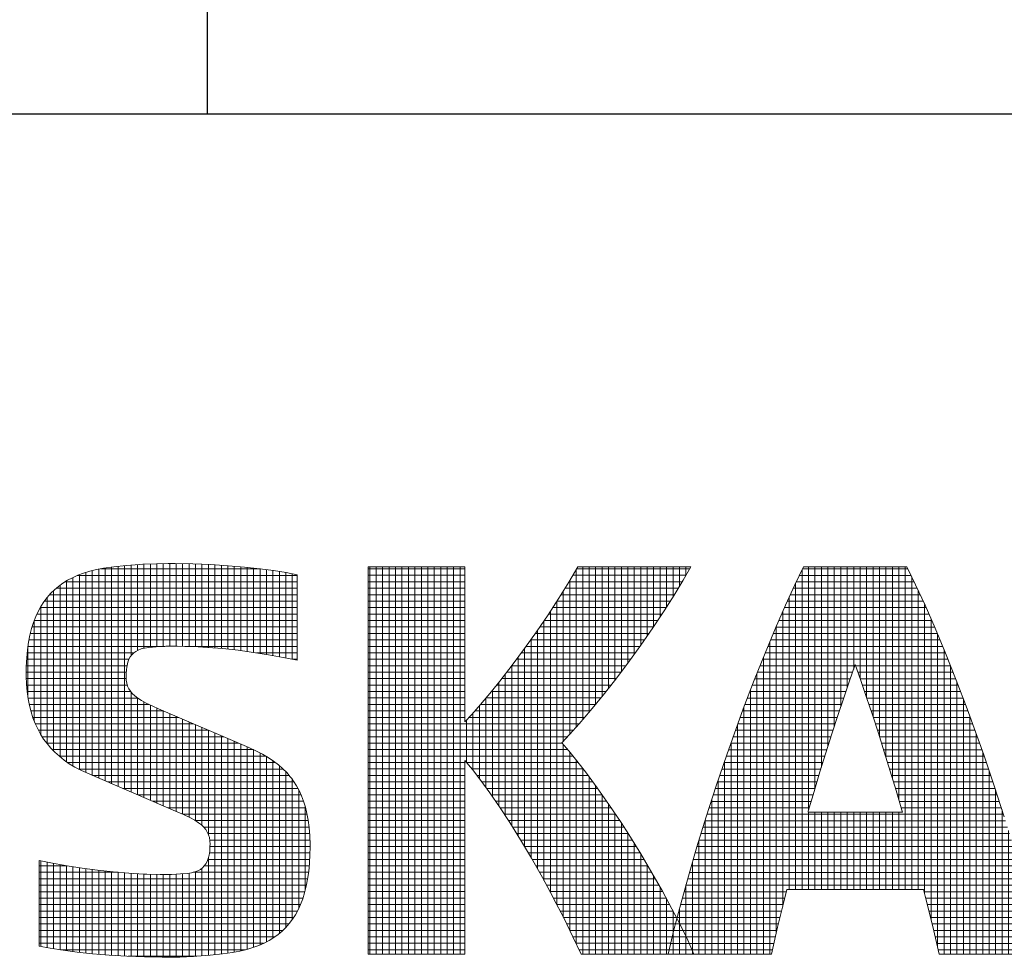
# Model space of a CAD drawing. Header units: millimetres. Extents: x 0 to 1300, y 0 to 891.
# Tile 3 of 127: x 486 to 532, y 51 to 94. Entities that reach past the tile are written whole.
import ezdxf

# ---------------------------------------------------------------- set-up
doc = ezdxf.new("R2010")
doc.units = ezdxf.units.MM
doc.header["$LTSCALE"] = 0.545669
doc.layers.add('NoLayerName_001', color=7, linetype='Continuous')

# ---------------------------------------------------------------- blocks, each defined once
blk = doc.blocks.new('*X50')
at = {"color": 2, "linetype": 'Continuous', "lineweight": 13}
for p, q in [((0.925, 2.861), (0.925, 5.961)), ((1.025, 2.818), (1.025, 5.989)), ((1.125, 2.775), (1.125, 6.011)), ((1.152, 6.016), (3.634, 6.016)), ((1.225, 2.732), (1.225, 6.028)), ((1.325, 2.689), (1.325, 6.042)), ((1.425, 2.646), (1.425, 6.054)), ((1.525, 2.603), (1.525, 6.065)), ((1.625, 4.668), (1.625, 6.073)), ((1.725, 4.752), (1.725, 6.081)), ((1.825, 4.786), (1.825, 6.088)), ((1.925, 4.802), (1.925, 6.092)), ((2.025, 4.81), (2.025, 6.097)), ((2.125, 4.815), (2.125, 6.098)), ((2.225, 4.817), (2.225, 6.099)), ((2.325, 4.818), (2.325, 6.099)), ((2.425, 4.817), (2.425, 6.097)), ((2.525, 4.814), (2.525, 6.095)), ((2.625, 4.81), (2.625, 6.092)), ((2.725, 4.805), (2.725, 6.087)), ((2.825, 4.799), (2.825, 6.083)), ((2.925, 4.79), (2.925, 6.078)), ((3.025, 4.782), (3.025, 6.071)), ((3.125, 4.772), (3.125, 6.065)), ((3.225, 4.761), (3.225, 6.057)), ((3.325, 4.75), (3.325, 6.048)), ((3.425, 4.736), (3.425, 6.039)), ((3.525, 4.723), (3.525, 6.028)), ((3.625, 4.707), (3.625, 6.017)), ((3.725, 4.692), (3.725, 6.004)), ((3.825, 4.674), (3.825, 5.99)), ((3.925, 4.656), (3.925, 5.974)), ((4.025, 4.636), (4.025, 5.958)), ((0.604, 5.816), (4.2, 5.816)), ((0.625, 3.029), (0.625, 5.829)), ((0.725, 2.964), (0.725, 5.883)), ((0.798, 5.916), (4.2, 5.916)), ((0.825, 2.909), (0.825, 5.926)), ((4.125, 4.615), (4.125, 5.939)), ((0.425, 3.196), (0.425, 5.678)), ((0.467, 5.716), (4.2, 5.716)), ((0.525, 3.105), (0.525, 5.762)), ((0.283, 5.516), (4.2, 5.516)), ((0.325, 3.308), (0.325, 5.571)), ((0.363, 5.616), (4.2, 5.616)), ((0.219, 5.416), (4.2, 5.416)), ((0.225, 3.454), (0.225, 5.426)), ((0.125, 3.66), (0.125, 5.213)), ((0.126, 5.216), (4.2, 5.216)), ((0.168, 5.316), (4.2, 5.316)), ((0.092, 5.116), (4.199, 5.116)), ((0.044, 4.916), (4.199, 4.916)), ((0.065, 5.016), (4.199, 5.016)), ((0.025, 4.045), (0.025, 4.796)), ((0.027, 4.816), (2.147, 4.816)), ((2.458, 4.816), (4.199, 4.816)), ((0.007, 4.616), (1.594, 4.616)), ((0.015, 4.716), (1.669, 4.716)), ((3.572, 4.716), (4.199, 4.716)), ((4.123, 4.616), (4.199, 4.616)), ((0.002, 4.516), (1.563, 4.516)), ((0, 4.416), (1.552, 4.416)), ((0.002, 4.316), (1.551, 4.316)), ((0.006, 4.216), (1.569, 4.216)), ((0.015, 4.116), (1.62, 4.116)), ((0.029, 4.016), (1.727, 4.016)), ((1.625, 2.561), (1.625, 4.11)), ((1.725, 2.518), (1.725, 4.017)), ((0.048, 3.916), (1.904, 3.916)), ((0.072, 3.816), (2.128, 3.816)), ((1.825, 2.475), (1.825, 3.956)), ((1.925, 2.432), (1.925, 3.906)), ((2.025, 2.389), (2.025, 3.86)), ((2.125, 2.346), (2.125, 3.817)), ((0.103, 3.716), (2.361, 3.716)), ((2.225, 2.303), (2.225, 3.774)), ((2.325, 2.261), (2.325, 3.732)), ((2.425, 2.217), (2.425, 3.689)), ((0.142, 3.616), (2.595, 3.616)), ((0.19, 3.516), (2.828, 3.516)), ((2.525, 2.17), (2.525, 3.646)), ((2.625, 2.115), (2.625, 3.603)), ((2.725, 2.042), (2.725, 3.56)), ((2.825, 1.902), (2.825, 3.517)), ((0.249, 3.416), (3.061, 3.416)), ((2.925, 0.04), (2.925, 3.474)), ((3.025, 0.051), (3.025, 3.431)), ((3.125, 0.064), (3.125, 3.389)), ((0.319, 3.316), (3.294, 3.316)), ((0.406, 3.216), (3.523, 3.216)), ((3.225, 0.079), (3.225, 3.346)), ((3.325, 0.098), (3.325, 3.303)), ((3.425, 0.123), (3.425, 3.26)), ((3.525, 0.153), (3.525, 3.215)), ((0.511, 3.116), (3.713, 3.116)), ((3.625, 0.192), (3.625, 3.165)), ((3.725, 0.239), (3.725, 3.109)), ((0.644, 3.016), (3.863, 3.016)), ((0.812, 2.916), (3.982, 2.916)), ((3.825, 0.297), (3.825, 3.044)), ((3.925, 0.37), (3.925, 2.967)), ((1.029, 2.816), (4.076, 2.816)), ((4.025, 0.462), (4.025, 2.873)), ((4.125, 0.585), (4.125, 2.755)), ((1.262, 2.716), (4.152, 2.716)), ((1.496, 2.616), (4.212, 2.616)), ((1.729, 2.516), (4.261, 2.516)), ((4.225, 0.757), (4.225, 2.593)), ((1.962, 2.416), (4.3, 2.416)), ((2.196, 2.316), (4.33, 2.316)), ((4.325, 1.035), (4.325, 2.336)), ((2.427, 2.216), (4.354, 2.216)), ((2.623, 2.116), (4.371, 2.116)), ((2.752, 2.016), (4.384, 2.016)), ((2.819, 1.916), (4.392, 1.916)), ((2.845, 1.816), (4.397, 1.816)), ((2.849, 1.716), (4.399, 1.716)), ((2.825, 0.03), (2.825, 1.538)), ((2.841, 1.616), (4.398, 1.616)), ((0.2, 1.416), (0.631, 1.416)), ((0.225, 0.17), (0.225, 1.494)), ((0.325, 0.151), (0.325, 1.474)), ((0.425, 0.133), (0.425, 1.453)), ((0.525, 0.117), (0.525, 1.435)), ((0.625, 0.103), (0.625, 1.417)), ((0.725, 0.089), (0.725, 1.401)), ((0.825, 0.077), (0.825, 1.386)), ((2.725, 0.022), (2.725, 1.38)), ((2.762, 1.416), (4.387, 1.416)), ((2.817, 1.516), (4.394, 1.516)), ((0.2, 1.316), (1.428, 1.316)), ((0.925, 0.066), (0.925, 1.372)), ((1.025, 0.056), (1.025, 1.359)), ((1.125, 0.047), (1.125, 1.346)), ((1.225, 0.039), (1.225, 1.335)), ((1.325, 0.031), (1.325, 1.325)), ((1.425, 0.025), (1.425, 1.316)), ((1.525, 0.019), (1.525, 1.308)), ((1.625, 0.014), (1.625, 1.301)), ((1.725, 0.01), (1.725, 1.295)), ((1.825, 0.006), (1.825, 1.289)), ((1.925, 0.004), (1.925, 1.286)), ((2.025, 0.002), (2.025, 1.284)), ((2.125, 0), (2.125, 1.283)), ((2.225, 0), (2.225, 1.284)), ((2.325, 0.002), (2.325, 1.287)), ((2.425, 0.005), (2.425, 1.293)), ((2.525, 0.009), (2.525, 1.303)), ((2.587, 1.316), (4.377, 1.316)), ((2.625, 0.014), (2.625, 1.327)), ((0.2, 1.216), (4.363, 1.216)), ((0.2, 1.116), (4.344, 1.116)), ((0.2, 1.016), (4.32, 1.016)), ((0.2, 0.916), (4.289, 0.916)), ((0.2, 0.816), (4.252, 0.816)), ((0.2, 0.716), (4.204, 0.716)), ((0.2, 0.616), (4.145, 0.616)), ((0.2, 0.516), (4.072, 0.516)), ((0.2, 0.416), (3.977, 0.416)), ((0.2, 0.316), (3.853, 0.316)), ((0.2, 0.216), (3.679, 0.216)), ((0.533, 0.116), (3.397, 0.116)), ((1.58, 0.016), (2.647, 0.016))]:
    blk.add_line(p, q, dxfattribs=at)
blk = doc.blocks.new('*X51')
at = {"color": 2, "linetype": 'Continuous', "lineweight": 13}
for p, q in [((0, 5.967), (1.5, 5.967)), ((0.025, 0), (0.025, 5.999)), ((0.125, 0), (0.125, 5.999)), ((0.225, 0), (0.225, 5.999)), ((0.325, 0), (0.325, 5.999)), ((0.425, 0), (0.425, 5.999)), ((0.525, 0), (0.525, 5.999)), ((0.625, 0), (0.625, 5.999)), ((0.725, 0), (0.725, 5.999)), ((0.825, 0), (0.825, 5.999)), ((0.925, 0), (0.925, 5.999)), ((1.025, 0), (1.025, 5.999)), ((1.125, 0), (1.125, 5.999)), ((1.225, 0), (1.225, 5.999)), ((1.325, 0), (1.325, 5.999)), ((1.425, 0), (1.425, 5.999)), ((3.225, 3.515), (3.225, 5.957)), ((3.23, 5.967), (4.981, 5.967)), ((3.325, 3.629), (3.325, 6)), ((3.425, 3.746), (3.425, 6)), ((3.525, 3.867), (3.525, 6)), ((3.625, 3.989), (3.625, 6)), ((3.725, 4.116), (3.725, 6)), ((3.825, 4.244), (3.825, 6)), ((3.925, 4.376), (3.925, 6)), ((4.025, 4.508), (4.025, 6)), ((4.125, 4.646), (4.125, 6)), ((4.225, 4.784), (4.225, 6)), ((4.325, 4.928), (4.325, 6)), ((4.425, 5.072), (4.425, 6)), ((4.525, 5.223), (4.525, 6)), ((4.625, 5.376), (4.625, 6)), ((4.725, 5.533), (4.725, 6)), ((4.825, 5.698), (4.825, 6)), ((4.925, 5.868), (4.925, 6)), ((0, 5.867), (1.5, 5.867)), ((3.172, 5.867), (4.924, 5.867)), ((0, 5.767), (1.5, 5.767)), ((0, 5.667), (1.5, 5.667)), ((3.051, 5.667), (4.806, 5.667)), ((3.113, 5.767), (4.866, 5.767)), ((3.125, 3.404), (3.125, 5.787)), ((0, 5.567), (1.5, 5.567)), ((2.989, 5.567), (4.746, 5.567)), ((3.025, 3.3), (3.025, 5.624)), ((0, 5.467), (1.5, 5.467)), ((0, 5.367), (1.5, 5.367)), ((2.861, 5.367), (4.619, 5.367)), ((2.925, 0.768), (2.925, 5.465)), ((2.926, 5.467), (4.683, 5.467)), ((0, 5.267), (1.5, 5.267)), ((2.796, 5.267), (4.554, 5.267)), ((2.825, 0.957), (2.825, 5.311)), ((0, 5.167), (1.5, 5.167)), ((0, 5.067), (1.5, 5.067)), ((2.66, 5.067), (4.421, 5.067)), ((2.725, 1.141), (2.725, 5.161)), ((2.728, 5.167), (4.487, 5.167)), ((0, 4.967), (1.5, 4.967)), ((2.592, 4.967), (4.352, 4.967)), ((2.625, 1.319), (2.625, 5.014)), ((0, 4.867), (1.5, 4.867)), ((0, 4.767), (1.5, 4.767)), ((2.425, 1.663), (2.425, 4.732)), ((2.449, 4.767), (4.212, 4.767)), ((2.521, 4.867), (4.282, 4.867)), ((2.525, 1.495), (2.525, 4.873)), ((0, 4.667), (1.5, 4.667)), ((2.325, 1.829), (2.325, 4.597)), ((2.376, 4.667), (4.14, 4.667)), ((0, 4.567), (1.5, 4.567)), ((0, 4.467), (1.5, 4.467)), ((2.225, 1.989), (2.225, 4.463)), ((2.228, 4.467), (3.993, 4.467)), ((2.302, 4.567), (4.067, 4.567)), ((0, 4.367), (1.5, 4.367)), ((2.125, 2.144), (2.125, 4.334)), ((2.15, 4.367), (3.918, 4.367)), ((0, 4.267), (1.5, 4.267)), ((0, 4.167), (1.5, 4.167)), ((1.994, 4.167), (3.765, 4.167)), ((2.025, 2.296), (2.025, 4.205)), ((2.073, 4.267), (3.842, 4.267)), ((0, 4.067), (1.5, 4.067)), ((1.913, 4.067), (3.686, 4.067)), ((1.925, 2.442), (1.925, 4.081)), ((0, 3.967), (1.5, 3.967)), ((0, 3.867), (1.5, 3.867)), ((1.725, 2.718), (1.725, 3.844)), ((1.745, 3.867), (3.524, 3.867)), ((1.825, 2.582), (1.825, 3.962)), ((1.829, 3.967), (3.606, 3.967)), ((0, 3.767), (1.5, 3.767)), ((0, 3.667), (1.5, 3.667)), ((1.564, 3.667), (3.357, 3.667)), ((1.625, 2.848), (1.625, 3.732)), ((1.656, 3.767), (3.443, 3.767)), ((0, 3.567), (3.271, 3.567)), ((1.525, 2.969), (1.525, 3.625)), ((0, 3.467), (3.181, 3.467)), ((0, 3.367), (3.088, 3.367)), ((0, 3.267), (3.007, 3.267)), ((3.025, 0.574), (3.025, 3.246)), ((0, 3.167), (3.095, 3.167)), ((0, 3.067), (3.177, 3.067)), ((3.125, 0.371), (3.125, 3.131)), ((0, 2.967), (1.5, 2.967)), ((1.527, 2.967), (3.258, 2.967)), ((3.225, 0.161), (3.225, 3.009)), ((0, 2.867), (1.5, 2.867)), ((0, 2.767), (1.5, 2.767)), ((1.61, 2.867), (3.335, 2.867)), ((1.688, 2.767), (3.411, 2.767)), ((3.325, 0), (3.325, 2.88)), ((3.425, 0), (3.425, 2.748)), ((0, 2.667), (1.5, 2.667)), ((1.764, 2.667), (3.484, 2.667)), ((3.525, 0), (3.525, 2.611)), ((0, 2.567), (1.5, 2.567)), ((0, 2.467), (1.5, 2.467)), ((1.836, 2.567), (3.557, 2.567)), ((1.908, 2.467), (3.627, 2.467)), ((3.625, 0), (3.625, 2.47)), ((0, 2.367), (1.5, 2.367)), ((1.977, 2.367), (3.697, 2.367)), ((3.725, 0), (3.725, 2.327)), ((0, 2.267), (1.5, 2.267)), ((0, 2.167), (1.5, 2.167)), ((2.045, 2.267), (3.765, 2.267)), ((2.11, 2.167), (3.832, 2.167)), ((3.825, 0), (3.825, 2.177)), ((0, 2.067), (1.5, 2.067)), ((2.176, 2.067), (3.899, 2.067)), ((3.925, 0), (3.925, 2.027)), ((0, 1.967), (1.5, 1.967)), ((0, 1.867), (1.5, 1.867)), ((2.239, 1.967), (3.964, 1.967)), ((2.301, 1.867), (4.029, 1.867)), ((4.025, 0), (4.025, 1.872)), ((0, 1.767), (1.5, 1.767)), ((2.363, 1.767), (4.091, 1.767)), ((4.125, 0), (4.125, 1.713)), ((0, 1.667), (1.5, 1.667)), ((0, 1.567), (1.5, 1.567)), ((2.423, 1.667), (4.154, 1.667)), ((2.482, 1.567), (4.216, 1.567)), ((4.225, 0), (4.225, 1.552)), ((0, 1.467), (1.5, 1.467)), ((2.541, 1.467), (4.276, 1.467)), ((4.325, 0), (4.325, 1.384)), ((0, 1.367), (1.5, 1.367)), ((0, 1.267), (1.5, 1.267)), ((2.598, 1.367), (4.335, 1.367)), ((2.655, 1.267), (4.395, 1.267)), ((0, 1.167), (1.5, 1.167)), ((2.711, 1.167), (4.452, 1.167)), ((4.425, 0), (4.425, 1.214)), ((0, 1.067), (1.5, 1.067)), ((0, 0.967), (1.5, 0.967)), ((2.765, 1.067), (4.509, 1.067)), ((2.82, 0.967), (4.566, 0.967)), ((4.525, 0), (4.525, 1.039)), ((0, 0.867), (1.5, 0.867)), ((0, 0.767), (1.5, 0.767)), ((2.874, 0.867), (4.62, 0.867)), ((2.926, 0.767), (4.674, 0.767)), ((4.625, 0), (4.625, 0.858)), ((0, 0.667), (1.5, 0.667)), ((2.977, 0.667), (4.728, 0.667)), ((4.725, 0.315), (4.725, 0.672)), ((0, 0.567), (1.5, 0.567)), ((0, 0.467), (1.5, 0.467)), ((3.029, 0.567), (4.779, 0.567)), ((3.078, 0.467), (4.763, 0.467)), ((0, 0.367), (1.5, 0.367)), ((3.127, 0.367), (4.737, 0.367)), ((0, 0.267), (1.5, 0.267)), ((0, 0.167), (1.5, 0.167)), ((3.176, 0.267), (4.713, 0.267)), ((3.222, 0.167), (4.689, 0.167)), ((0, 0.067), (1.5, 0.067)), ((3.269, 0.067), (4.665, 0.067))]:
    blk.add_line(p, q, dxfattribs=at)
blk = doc.blocks.new('*X53')
at = {"color": 2, "linetype": 'Continuous', "lineweight": 13}
for p, q in [((0.098, 0.466), (0.165, 0.466)), ((0.16, 0), (0.16, 0.477)), ((0.06, 0), (0.06, 0.315)), ((0.072, 0.366), (0.214, 0.366)), ((0.024, 0.166), (0.309, 0.166)), ((0.048, 0.266), (0.263, 0.266)), ((0.26, 0), (0.26, 0.272)), ((0, 0.066), (0.355, 0.066)), ((0.36, 0), (0.36, 0.055))]:
    blk.add_line(p, q, dxfattribs=at)
blk = doc.blocks.new('*X55')
at = {"color": 2, "linetype": 'Continuous', "lineweight": 13}
for p, q in [((1.944, 5.966), (3.577, 5.966)), ((2.036, 2.223), (2.036, 6)), ((2.136, 2.563), (2.136, 6)), ((2.236, 2.893), (2.236, 6)), ((2.336, 3.214), (2.336, 6)), ((2.436, 3.527), (2.436, 6)), ((2.536, 3.831), (2.536, 6)), ((2.636, 4.127), (2.636, 6)), ((2.736, 4.415), (2.736, 6)), ((2.836, 4.268), (2.836, 6)), ((2.936, 3.977), (2.936, 6)), ((3.036, 3.677), (3.036, 6)), ((3.136, 3.368), (3.136, 6)), ((3.236, 3.05), (3.236, 6)), ((3.336, 2.724), (3.336, 6)), ((3.436, 2.389), (3.436, 6)), ((3.536, 0.999), (3.536, 6)), ((1.895, 5.866), (3.625, 5.866)), ((1.936, 0.999), (1.936, 5.95)), ((3.636, 0.999), (3.636, 5.844)), ((1.8, 5.666), (3.721, 5.666)), ((1.836, 0.999), (1.836, 5.744)), ((1.847, 5.766), (3.674, 5.766)), ((1.736, 0.999), (1.736, 5.528)), ((1.754, 5.566), (3.767, 5.566)), ((3.736, 0.999), (3.736, 5.634)), ((1.662, 5.366), (3.858, 5.366)), ((1.708, 5.466), (3.813, 5.466)), ((3.836, 0.935), (3.836, 5.416)), ((1.619, 5.266), (3.902, 5.266)), ((1.636, 0.739), (1.636, 5.306)), ((3.936, 0.531), (3.936, 5.189)), ((1.531, 5.066), (3.989, 5.066)), ((1.536, 0.328), (1.536, 5.078)), ((1.575, 5.166), (3.946, 5.166)), ((1.489, 4.966), (4.032, 4.966)), ((4.036, 0.105), (4.036, 4.956)), ((1.405, 4.766), (4.115, 4.766)), ((1.436, 0), (1.436, 4.839)), ((1.447, 4.866), (4.073, 4.866)), ((1.336, 0), (1.336, 4.597)), ((1.364, 4.666), (4.157, 4.666)), ((4.136, 0), (4.136, 4.716)), ((1.284, 4.466), (2.754, 4.466)), ((1.324, 4.566), (4.197, 4.566)), ((2.766, 4.466), (4.236, 4.466)), ((4.236, 0), (4.236, 4.468)), ((1.236, 0), (1.236, 4.346)), ((1.244, 4.366), (2.719, 4.366)), ((2.801, 4.366), (4.276, 4.366)), ((1.166, 4.166), (2.649, 4.166)), ((1.204, 4.266), (2.684, 4.266)), ((2.836, 4.266), (4.316, 4.266)), ((2.871, 4.166), (4.355, 4.166)), ((4.336, 0), (4.336, 4.216)), ((1.128, 4.066), (2.615, 4.066)), ((1.136, 0), (1.136, 4.088)), ((2.905, 4.066), (4.393, 4.066)), ((1.036, 0), (1.036, 3.826)), ((1.051, 3.866), (2.548, 3.866)), ((1.09, 3.966), (2.581, 3.966)), ((2.939, 3.966), (4.431, 3.966)), ((2.973, 3.866), (4.469, 3.866)), ((4.436, 0), (4.436, 3.953)), ((0.977, 3.666), (2.481, 3.666)), ((1.014, 3.766), (2.514, 3.766)), ((3.006, 3.766), (4.507, 3.766)), ((3.039, 3.666), (4.543, 3.666)), ((4.536, 0), (4.536, 3.686)), ((0.936, 0), (0.936, 3.553)), ((0.941, 3.566), (2.449, 3.566)), ((3.072, 3.566), (4.579, 3.566)), ((0.868, 3.366), (2.384, 3.366)), ((0.905, 3.466), (2.416, 3.466)), ((3.104, 3.466), (4.616, 3.466)), ((3.136, 3.366), (4.652, 3.366)), ((4.636, 0), (4.636, 3.412)), ((0.832, 3.266), (2.352, 3.266)), ((0.836, 0), (0.836, 3.276)), ((3.168, 3.266), (4.688, 3.266)), ((0.762, 3.066), (2.29, 3.066)), ((0.797, 3.166), (2.321, 3.166)), ((3.2, 3.166), (4.723, 3.166)), ((3.231, 3.066), (4.758, 3.066)), ((4.736, 0), (4.736, 3.13)), ((0.728, 2.966), (2.259, 2.966)), ((0.736, 0), (0.736, 2.989)), ((3.262, 2.966), (4.792, 2.966)), ((0.66, 2.766), (2.197, 2.766)), ((0.694, 2.866), (2.228, 2.866)), ((3.293, 2.866), (4.826, 2.866)), ((3.323, 2.766), (4.86, 2.766)), ((4.836, 0), (4.836, 2.838)), ((0.626, 2.666), (2.167, 2.666)), ((0.636, 0), (0.636, 2.695)), ((3.353, 2.666), (4.894, 2.666)), ((0.56, 2.466), (2.107, 2.466)), ((0.593, 2.566), (2.137, 2.566)), ((3.383, 2.566), (4.928, 2.566)), ((3.413, 2.466), (4.96, 2.466)), ((4.936, 0), (4.936, 2.541)), ((0.528, 2.366), (2.078, 2.366)), ((0.536, 0), (0.536, 2.391)), ((3.442, 2.366), (4.993, 2.366)), ((0.463, 2.166), (5.058, 2.166)), ((0.495, 2.266), (2.049, 2.266)), ((2.036, 0.999), (2.036, 2.199)), ((2.136, 0.999), (2.136, 2.199)), ((2.236, 0.999), (2.236, 2.199)), ((2.336, 0.999), (2.336, 2.199)), ((2.436, 0.999), (2.436, 2.199)), ((2.536, 0.999), (2.536, 2.199)), ((2.636, 0.999), (2.636, 2.199)), ((2.736, 0.999), (2.736, 2.199)), ((2.836, 0.999), (2.836, 2.199)), ((2.936, 0.999), (2.936, 2.199)), ((3.036, 0.999), (3.036, 2.199)), ((3.136, 0.999), (3.136, 2.199)), ((3.236, 0.999), (3.236, 2.199)), ((3.336, 0.999), (3.336, 2.199)), ((3.436, 0.999), (3.436, 2.199)), ((3.472, 2.266), (5.025, 2.266)), ((5.036, 0), (5.036, 2.233)), ((0.431, 2.066), (5.089, 2.066)), ((0.436, 0), (0.436, 2.081)), ((0.37, 1.866), (5.151, 1.866)), ((0.401, 1.966), (5.12, 1.966)), ((5.136, 0), (5.136, 1.914)), ((0.336, 0), (0.336, 1.757)), ((0.339, 1.766), (5.182, 1.766)), ((0.279, 1.566), (5.242, 1.566)), ((0.308, 1.666), (5.213, 1.666)), ((5.236, 0), (5.236, 1.587)), ((0.236, 0.055), (0.236, 1.421)), ((0.249, 1.466), (5.271, 1.466)), ((0.191, 1.266), (5.33, 1.266)), ((0.22, 1.366), (5.3, 1.366)), ((5.336, 0), (5.336, 1.245)), ((0.136, 0.272), (0.136, 1.072)), ((0.162, 1.166), (5.358, 1.166)), ((0.107, 0.966), (1.693, 0.966)), ((0.134, 1.066), (5.386, 1.066)), ((3.828, 0.966), (5.414, 0.966)), ((0.052, 0.766), (1.643, 0.766)), ((0.079, 0.866), (1.667, 0.866)), ((3.853, 0.866), (5.441, 0.866)), ((3.878, 0.766), (5.469, 0.766)), ((5.436, 0), (5.436, 0.886)), ((0.026, 0.666), (1.618, 0.666)), ((0.036, 0.477), (0.036, 0.705)), ((3.902, 0.666), (5.495, 0.666)), ((0, 0.566), (1.593, 0.566)), ((0.041, 0.466), (1.569, 0.466)), ((3.927, 0.566), (5.52, 0.566)), ((3.952, 0.466), (5.546, 0.466)), ((5.536, 0), (5.536, 0.506)), ((0.09, 0.366), (1.545, 0.366)), ((3.976, 0.366), (5.572, 0.366)), ((0.139, 0.266), (1.522, 0.266)), ((0.186, 0.166), (1.499, 0.166)), ((3.999, 0.266), (5.596, 0.266)), ((4.022, 0.166), (5.62, 0.166)), ((0.231, 0.066), (1.476, 0.066)), ((4.045, 0.066), (5.644, 0.066)), ((5.636, 0), (5.636, 0.101))]:
    blk.add_line(p, q, dxfattribs=at)

msp = doc.modelspace()

# ---------------------------------------------------------------- linework, layer by layer
at = {"layer": 'NoLayerName_001', "color": 7, "linetype": 'Continuous', "lineweight": 25}
for p, q in [((495, 90), (495, 163.2)), ((75, 90), (1230, 90)), ((495, 90), (1230, 90)), ((495, 90), (1230, 90))]:
    msp.add_line(p, q, dxfattribs=at)
at = {"layer": 'NoLayerName_001', "color": 2, "linetype": 'Continuous', "lineweight": 13}
for p, q in [((489.533, 68.7391), (489.2454, 68.6517)), ((489.8422, 68.8139), (489.533, 68.7391)), ((490.1751, 68.8755), (489.8422, 68.8139)), ((490.6545, 68.9422), (490.1751, 68.8755)), ((491.2242, 69.0034), (490.6545, 68.9422)), ((491.858, 69.0535), (491.2242, 69.0034)), ((492.0005, 69.0623), (491.858, 69.0535)), ((492.6297, 69.091), (492.0005, 69.0623)), ((493.1747, 69.1), (492.6297, 69.091)), ((493.5074, 69.0984), (493.1747, 69.1)), ((494.3295, 69.0815), (493.5074, 69.0984)), ((495.1588, 69.0469), (494.3295, 69.0815)), ((495.9651, 68.9961), (495.1588, 69.0469)), ((496.728, 68.9314), (495.9651, 68.9961)), ((497.4349, 68.8548), (496.728, 68.9314)), ((498.0795, 68.7686), (497.4349, 68.8548)), ((498.6592, 68.6747), (498.0795, 68.7686)), ((499.1747, 68.575), (498.6592, 68.6747)), ((506.9746, 68.9462), (502.4748, 68.9462)), ((502.4748, 68.9462), (502.4748, 50.9494)), ((506.9746, 61.7469), (506.9746, 68.9462)), ((512.2243, 68.9482), (511.8028, 68.2308)), ((517.4736, 68.9482), (512.2243, 68.9482)), ((517.1154, 68.3178), (517.4736, 68.9482)), ((522.7225, 68.9495), (522.3139, 68.1085)), ((527.5224, 68.9495), (522.7225, 68.9495)), ((527.9311, 68.1081), (527.5224, 68.9495)), ((488.4962, 68.3174), (488.2797, 68.1825)), ((488.7285, 68.4406), (488.4962, 68.3174)), ((488.9777, 68.5521), (488.7285, 68.4406)), ((489.2454, 68.6517), (488.9777, 68.5521)), ((499.1734, 64.6006), (499.1747, 68.575)), ((511.8028, 68.2308), (511.341, 67.4847)), ((516.7023, 67.6322), (517.1154, 68.3178)), ((487.8899, 67.8764), (487.7148, 67.7043)), ((488.0779, 68.0356), (487.8899, 67.8764)), ((488.2797, 68.1825), (488.0779, 68.0356)), ((522.3139, 68.1085), (521.8764, 67.1581)), ((528.3688, 67.1572), (527.9311, 68.1081)), ((487.402, 67.3198), (487.2638, 67.106)), ((487.5522, 67.5189), (487.402, 67.3198)), ((487.6319, 67.6133), (487.5522, 67.5189)), ((487.7148, 67.7043), (487.6319, 67.6133)), ((511.341, 67.4847), (510.8412, 66.7154)), ((516.2344, 66.8953), (516.7023, 67.6322)), ((487.1375, 66.8766), (487.0228, 66.6303)), ((487.2638, 67.106), (487.1375, 66.8766)), ((515.7143, 66.114), (516.2344, 66.8953)), ((521.8764, 67.1581), (521.4129, 66.0993)), ((528.8324, 66.0979), (528.3688, 67.1572)), ((487.0228, 66.6303), (486.92, 66.3657)), ((510.8412, 66.7154), (510.3078, 65.931)), ((486.8294, 66.0815), (486.7513, 65.776)), ((486.92, 66.3657), (486.8294, 66.0815)), ((510.3078, 65.931), (509.7483, 65.1436)), ((515.1481, 65.3002), (515.7143, 66.114)), ((521.4129, 66.0993), (520.9279, 64.9371)), ((529.3176, 64.9351), (528.8324, 66.0979)), ((486.7513, 65.776), (486.6865, 65.4473)), ((486.6355, 65.0937), (486.5994, 64.713)), ((486.6865, 65.4473), (486.6355, 65.0937)), ((491.5757, 64.9444), (491.6745, 65.0167)), ((491.6745, 65.0167), (491.7895, 65.078)), ((491.7895, 65.078), (491.9243, 65.1291)), ((491.9243, 65.1291), (492.0836, 65.1698)), ((492.0836, 65.1698), (492.2739, 65.1996)), ((492.2739, 65.1996), (492.6269, 65.231)), ((492.6269, 65.231), (493.0669, 65.2513)), ((493.0669, 65.2513), (493.5923, 65.2566)), ((493.5923, 65.2566), (494.1945, 65.2437)), ((494.1945, 65.2437), (494.3456, 65.2379)), ((494.3456, 65.2379), (495.0199, 65.2001)), ((495.0199, 65.2001), (495.7232, 65.1422)), ((495.7232, 65.1422), (496.4383, 65.0654)), ((496.4383, 65.0654), (497.1509, 64.971)), ((509.7483, 65.1436), (509.1742, 64.3696)), ((514.5467, 64.471), (515.1481, 65.3002)), ((486.5994, 64.713), (486.579, 64.3031)), ((491.3059, 64.5156), (491.3563, 64.6482)), ((491.3563, 64.6482), (491.4175, 64.7617)), ((491.4175, 64.7617), (491.4903, 64.8598)), ((491.4903, 64.8598), (491.5757, 64.9444)), ((497.1509, 64.971), (497.8496, 64.8609)), ((497.8496, 64.8609), (498.5258, 64.7369)), ((498.5258, 64.7369), (499.1734, 64.6006)), ((520.9279, 64.9371), (520.4272, 63.6808)), ((529.8185, 63.6783), (529.3176, 64.9351)), ((486.579, 64.3031), (486.5748, 64.0003)), ((491.2252, 63.9523), (491.2392, 64.1743)), ((491.2392, 64.1743), (491.2666, 64.3596)), ((491.2666, 64.3596), (491.3059, 64.5156)), ((509.1742, 64.3696), (508.6025, 63.6316)), ((513.9262, 63.6497), (514.5467, 64.471)), ((524.857, 63.6463), (525.1218, 64.4009)), ((525.1218, 64.4009), (525.384, 63.6554)), ((486.5748, 64.0003), (486.5758, 63.8714)), ((486.5758, 63.8714), (486.59, 63.4974)), ((491.2238, 63.8503), (491.2252, 63.9523)), ((491.2321, 63.684), (491.2238, 63.8503)), ((491.256, 63.5371), (491.2321, 63.684)), ((508.6025, 63.6316), (508.2108, 63.1455)), ((513.4006, 62.9802), (513.9262, 63.6497)), ((520.4272, 63.6808), (519.918, 62.3444)), ((524.5871, 62.8569), (524.857, 63.6463)), ((525.384, 63.6554), (525.6513, 62.8749)), ((530.3278, 62.3415), (529.8185, 63.6783)), ((486.59, 63.4974), (486.6205, 63.1457)), ((491.295, 63.4045), (491.256, 63.5371)), ((491.3203, 63.3421), (491.295, 63.4045)), ((491.3497, 63.282), (491.3203, 63.3421)), ((491.4206, 63.1682), (491.3497, 63.282)), ((486.6205, 63.1457), (486.6666, 62.8143)), ((486.6666, 62.8143), (486.7276, 62.5017)), ((491.5098, 63.0595), (491.4206, 63.1682)), ((491.6211, 62.9528), (491.5098, 63.0595)), ((491.7602, 62.845), (491.6211, 62.9528)), ((491.9358, 62.7322), (491.7602, 62.845)), ((492.1617, 62.6088), (491.9358, 62.7322)), ((508.2108, 63.1455), (507.7072, 62.5462)), ((512.8162, 62.2651), (513.4006, 62.9802)), ((524.3132, 62.0351), (524.5871, 62.8569)), ((525.6513, 62.8749), (525.9228, 62.0615)), ((486.7276, 62.5017), (486.803, 62.2063)), ((492.4624, 62.465), (492.1617, 62.6088)), ((492.7241, 62.35), (492.4624, 62.465)), ((496.9237, 60.5493), (492.7241, 62.35)), ((507.7072, 62.5462), (507.2909, 62.0783)), ((512.2918, 61.6527), (512.8162, 62.2651)), ((519.918, 62.3444), (519.4085, 60.9465)), ((530.8373, 60.9434), (530.3278, 62.3415)), ((486.803, 62.2063), (486.8924, 61.9267)), ((486.8924, 61.9267), (486.9957, 61.6617)), ((507.2909, 62.0783), (506.9746, 61.7469)), ((524.0369, 61.1843), (524.3132, 62.0351)), ((525.9228, 62.0615), (526.1971, 61.2181)), ((486.9957, 61.6617), (487.1127, 61.4103)), ((487.1127, 61.4103), (487.2435, 61.1715)), ((511.8425, 61.1553), (512.2918, 61.6527)), ((487.2435, 61.1715), (487.3884, 60.9443)), ((487.3884, 60.9443), (487.5477, 60.7282)), ((511.474, 60.7725), (511.8425, 61.1553)), ((519.4085, 60.9465), (519.149, 60.2096)), ((523.7595, 60.3085), (524.0369, 61.1843)), ((526.1971, 61.2181), (526.4729, 60.3485)), ((531.0968, 60.2064), (530.8373, 60.9434)), ((487.5477, 60.7282), (487.722, 60.5224)), ((487.722, 60.5224), (487.9119, 60.3264)), ((497.2573, 60.397), (496.9237, 60.5493)), ((511.7999, 60.4018), (511.474, 60.7725)), ((487.9119, 60.3264), (488.1183, 60.14)), ((488.1183, 60.14), (488.3416, 59.9632)), ((497.5585, 60.2408), (497.2573, 60.397)), ((497.8308, 60.0802), (497.5585, 60.2408)), ((498.0776, 59.9146), (497.8308, 60.0802)), ((512.186, 59.9305), (511.7999, 60.4018)), ((519.149, 60.2096), (518.658, 58.7663)), ((523.4828, 59.4126), (523.7595, 60.3085)), ((526.4729, 60.3485), (526.7486, 59.457)), ((531.5878, 58.7632), (531.0968, 60.2064)), ((488.3416, 59.9632), (488.5828, 59.7959)), ((488.5828, 59.7959), (488.8429, 59.6381)), ((488.8429, 59.6381), (489.1231, 59.4897)), ((498.3015, 59.7433), (498.0776, 59.9146)), ((498.5049, 59.5655), (498.3015, 59.7433)), ((498.6897, 59.3803), (498.5049, 59.5655)), ((506.9746, 59.9478), (507.3283, 59.5198)), ((506.9746, 50.9494), (506.9746, 59.9478)), ((507.3283, 59.5198), (507.7152, 59.0189)), ((512.631, 59.3539), (512.186, 59.9305)), ((489.1231, 59.4897), (489.4248, 59.3509)), ((489.4248, 59.3509), (493.6248, 57.5509)), ((498.8576, 59.1866), (498.6897, 59.3803)), ((498.9357, 59.0862), (498.8576, 59.1866)), ((499.0099, 58.9832), (498.9357, 59.0862)), ((513.129, 58.6741), (512.631, 59.3539)), ((523.2087, 58.5023), (523.4828, 59.4126)), ((526.7486, 59.457), (527.0223, 58.549)), ((499.147, 58.7695), (499.0099, 58.9832)), ((499.2698, 58.5442), (499.147, 58.7695)), ((507.7152, 59.0189), (508.1346, 58.442)), ((513.6683, 57.9022), (513.129, 58.6741)), ((518.658, 58.7663), (518.1924, 57.3319)), ((532.0531, 57.3291), (531.5878, 58.7632)), ((499.3792, 58.3055), (499.2698, 58.5442)), ((499.4754, 58.0512), (499.3792, 58.3055)), ((508.1346, 58.442), (508.5845, 57.7879)), ((522.9393, 57.5839), (523.2087, 58.5023)), ((527.0223, 58.549), (527.2921, 57.6304)), ((499.5588, 57.7792), (499.4754, 58.0512)), ((499.6293, 57.4868), (499.5588, 57.7792)), ((508.5845, 57.7879), (509.0612, 57.0585)), ((514.2328, 57.0574), (513.6683, 57.9022)), ((493.6248, 57.5509), (493.8878, 57.4353)), ((493.8878, 57.4353), (494.1897, 57.291)), ((494.1897, 57.291), (494.4154, 57.1679)), ((499.6866, 57.1707), (499.6293, 57.4868)), ((518.1924, 57.3319), (517.7591, 55.9285)), ((522.9288, 57.5476), (522.9393, 57.5839)), ((527.3161, 57.5476), (522.9288, 57.5476)), ((527.2921, 57.6304), (527.3161, 57.5476)), ((494.4154, 57.1679), (494.5904, 57.0555)), ((494.5904, 57.0555), (494.7289, 56.9483)), ((494.7289, 56.9483), (494.8396, 56.8422)), ((494.8396, 56.8422), (494.9283, 56.7339)), ((499.7301, 56.8272), (499.6866, 57.1707)), ((499.7592, 56.452), (499.7301, 56.8272)), ((509.0612, 57.0585), (509.5587, 56.2597)), ((514.5923, 56.5001), (514.2328, 57.0574)), ((494.9283, 56.7339), (494.9989, 56.6203)), ((494.9989, 56.6203), (495.0281, 56.5603)), ((495.0281, 56.5603), (495.0533, 56.4979)), ((495.0533, 56.4979), (495.0922, 56.3651)), ((495.0922, 56.3651), (495.116, 56.2177)), ((499.7728, 56.0395), (499.7592, 56.452)), ((515.1467, 55.6099), (514.5923, 56.5001)), ((495.123, 55.9531), (495.1093, 55.7313)), ((495.116, 56.2177), (495.1242, 56.0503)), ((495.1242, 56.0503), (495.123, 55.9531)), ((499.7695, 55.591), (499.7737, 55.9007)), ((499.7737, 55.9007), (499.7728, 56.0395)), ((509.5587, 56.2597), (510.0686, 55.402)), ((517.7591, 55.9285), (517.3628, 54.5751)), ((495.082, 55.5459), (495.0427, 55.3895)), ((495.1093, 55.7313), (495.082, 55.5459)), ((499.7492, 55.1736), (499.7695, 55.591)), ((510.0686, 55.402), (510.5802, 54.5012)), ((515.6728, 54.7273), (515.1467, 55.6099)), ((487.807, 55.1685), (487.1751, 55.3)), ((487.1751, 55.3), (487.1751, 51.3252)), ((488.4753, 55.0477), (487.807, 55.1685)), ((489.1742, 54.9393), (488.4753, 55.0477)), ((489.8953, 54.8454), (489.1742, 54.9393)), ((494.7727, 54.9584), (494.6737, 54.8855)), ((494.8582, 55.0437), (494.7727, 54.9584)), ((494.9311, 55.1424), (494.8582, 55.0437)), ((494.9924, 55.2565), (494.9311, 55.1424)), ((495.0427, 55.3895), (494.9924, 55.2565)), ((499.7133, 54.7878), (499.7492, 55.1736)), ((490.6262, 54.7679), (489.8953, 54.8454)), ((491.3504, 54.7088), (490.6262, 54.7679)), ((492.0465, 54.6695), (491.3504, 54.7088)), ((492.1936, 54.6635), (492.0465, 54.6695)), ((492.8117, 54.6491), (492.1936, 54.6635)), ((493.3365, 54.653), (492.8117, 54.6491)), ((493.7571, 54.6714), (493.3365, 54.653)), ((494.0746, 54.6998), (493.7571, 54.6714)), ((494.2645, 54.7303), (494.0746, 54.6998)), ((494.4237, 54.7718), (494.2645, 54.7303)), ((494.5585, 54.8235), (494.4237, 54.7718)), ((494.6737, 54.8855), (494.5585, 54.8235)), ((499.6628, 54.4311), (499.7133, 54.7878)), ((510.5802, 54.5012), (511.0808, 53.5783)), ((516.1599, 53.8721), (515.6728, 54.7273)), ((517.3628, 54.5751), (517.007, 53.2872)), ((499.5215, 53.795), (499.5986, 54.1008)), ((499.5986, 54.1008), (499.6628, 54.4311)), ((499.432, 53.5114), (499.5215, 53.795)), ((511.0808, 53.5783), (511.1011, 53.5401)), ((516.6011, 53.0588), (516.1599, 53.8721)), ((521.5121, 52.2041), (521.8631, 53.6276)), ((521.8631, 53.6276), (521.9449, 53.9482)), ((521.9449, 53.9482), (528.2996, 53.9482)), ((528.2996, 53.9482), (528.3767, 53.647)), ((528.3767, 53.647), (528.726, 52.2321)), ((499.2174, 53.004), (499.3305, 53.2483)), ((499.3305, 53.2483), (499.432, 53.5114)), ((511.1011, 53.5401), (511.5717, 52.6283)), ((517.007, 53.2872), (516.6934, 52.0762)), ((498.9564, 52.5657), (499.0927, 52.7769)), ((499.0927, 52.7769), (499.2174, 53.004)), ((516.9927, 52.2972), (516.6011, 53.0588)), ((498.6473, 52.1864), (498.7292, 52.2761)), ((498.7292, 52.2761), (498.808, 52.3691)), ((498.808, 52.3691), (498.9564, 52.5657)), ((511.5717, 52.6283), (511.9987, 51.7579)), ((517.3335, 51.5931), (516.9927, 52.2972)), ((521.2223, 50.9499), (521.5121, 52.2041)), ((528.726, 52.2321), (529.0222, 50.9499)), ((498.0875, 51.7156), (498.2879, 51.8603)), ((498.2879, 51.8603), (498.4742, 52.017)), ((498.4742, 52.017), (498.6473, 52.1864)), ((511.9987, 51.7579), (512.374, 50.9494)), ((516.6934, 52.0762), (516.4223, 50.9499)), ((487.1751, 51.3252), (487.6991, 51.2251)), ((497.1206, 51.2513), (497.3901, 51.3504)), ((497.3901, 51.3504), (497.64, 51.4608)), ((497.64, 51.4608), (497.872, 51.5825)), ((497.872, 51.5825), (498.0875, 51.7156)), ((517.6245, 50.9494), (517.3335, 51.5931)), ((487.6991, 51.2251), (488.2891, 51.1308)), ((488.2891, 51.1308), (488.9448, 51.0441)), ((488.9448, 51.0441), (489.663, 50.9672)), ((489.663, 50.9672), (490.4357, 50.9023)), ((490.4357, 50.9023), (491.2487, 50.8518)), ((491.2487, 50.8518), (492.0792, 50.8177)), ((492.0792, 50.8177), (492.8949, 50.8018)), ((493.7208, 50.8096), (494.3507, 50.8383)), ((494.3507, 50.8383), (494.5022, 50.8478)), ((494.5022, 50.8478), (495.1328, 50.8978)), ((495.1328, 50.8978), (495.6985, 50.9589)), ((495.6985, 50.9589), (496.1743, 51.0255)), ((496.1743, 51.0255), (496.5149, 51.0884)), ((496.5149, 51.0884), (496.8296, 51.1638)), ((496.8296, 51.1638), (497.1206, 51.2513)), ((502.4748, 50.9494), (506.9746, 50.9494)), ((512.374, 50.9494), (517.6245, 50.9494)), ((516.4223, 50.9499), (521.2223, 50.9499)), ((529.0222, 50.9499), (533.8221, 50.9499)), ((492.8949, 50.8018), (493.1747, 50.8006)), ((493.1747, 50.8006), (493.7208, 50.8096))]:
    msp.add_line(p, q, dxfattribs=at)

# ---------------------------------------------------------------- block references
at = {"layer": 'NoLayerName_001', "xscale": 3, "yscale": 3, "zscale": 3}
for name, p in [('*X50', (486.5755, 50.8016)), ('*X51', (502.4748, 50.9494)), ('*X55', (516.8417, 50.9499)), ('*X53', (516.4703, 50.9499))]:
    msp.add_blockref(name, p, dxfattribs=at)

doc.saveas('drawing.dxf')
